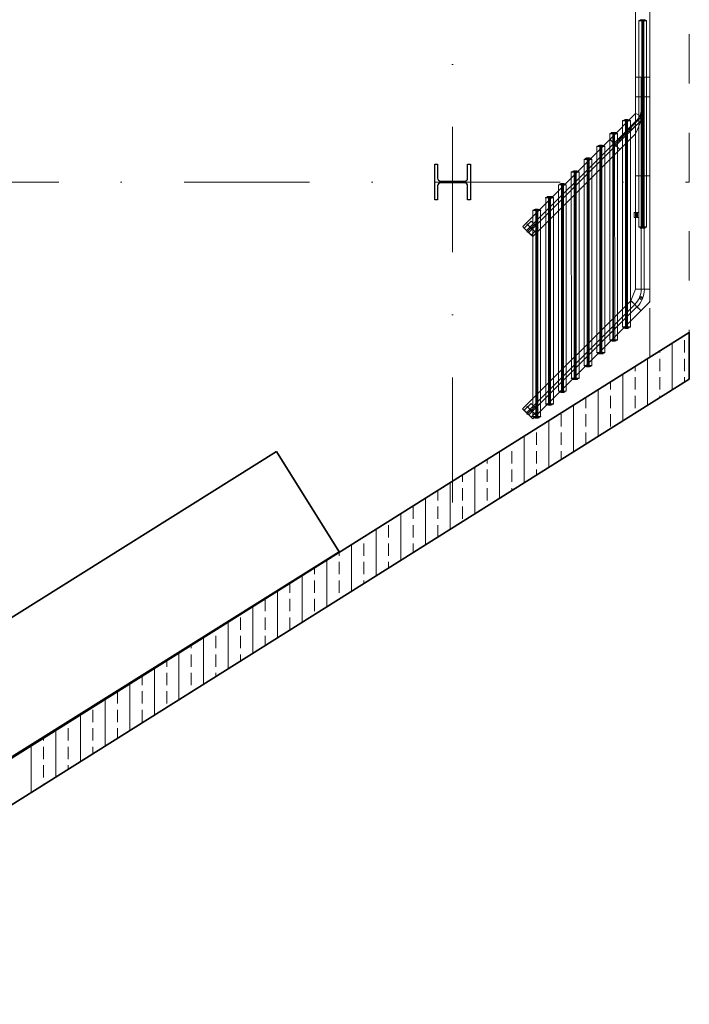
# Model space of a CAD drawing. Header units: metres. Extents: x 10441 to 19716, y -6570 to 1447.
# Tile 38 of 50: x 16816 to 17156, y -5907 to -5407. Entities that reach past the tile are written whole.
import ezdxf
from ezdxf.enums import TextEntityAlignment as Align

# ---------------------------------------------------------------- set-up
doc = ezdxf.new("R2010")
doc.units = ezdxf.units.M
doc.header["$MEASUREMENT"] = 0
doc.linetypes.add('8', pattern=[0.5, 0.25, -0.25])
doc.linetypes.add('DASHDOT', pattern=[25.4, 12.7, -6.35, 0, -6.35])
for name, color, linetype, lineweight in [('#elektryczne', 8, 'Continuous', 20), ('_K_stal', 8, 'Continuous', 25), ('A_B.CIENKIE', 8, 'Continuous', 9), ('A_BUDYNKI', 8, 'Continuous', 13), ('A_HACZE', 8, 'Continuous', 5), ('A_OSIE', 8, 'Continuous', 13), ('A_OZACZENIE DRZWI', 8, 'Continuous', 13), ('A_OZNACZENIA OKIEN', 8, 'Continuous', 13), ('A_STOLARKA', 8, 'Continuous', 5)]:
    doc.layers.add(name, color=color, linetype=linetype, lineweight=lineweight)
doc.styles.add('m1_romans', font='romans.shx', dxfattribs={"width": 0.8})

# ---------------------------------------------------------------- blocks, each defined once
blk = doc.blocks.new('podkład')
at = {"layer": '_K_stal', "color": 8}
blk.add_lwpolyline([(12861.09, -3235.7), (12862.49, -3235.7), (12862.49, -3253.7), (12861.09, -3253.7), (12861.09, -3246.62, 0.414214), (12859.59, -3245.12), (12847.39, -3245.12, 0.414214), (12845.89, -3246.62), (12845.89, -3253.7), (12844.49, -3253.7), (12844.49, -3235.7), (12845.89, -3235.7), (12845.89, -3242.77, 0.414214), (12847.39, -3244.27), (12859.59, -3244.27, 0.414214), (12861.09, -3242.77)], format="xyb", close=True, dxfattribs=at)
at = {"layer": 'A_B.CIENKIE', "color": 8, "linetype": '8', "ltscale": 100}
for p, q in [((12953.49, -3333.65), (12953.49, -2008.7)), ((12973.49, -3344.7), (12973.49, -2008.7)), ((11593.49, -4188.5), (12953.49, -3333.65)), ((11573.49, -4224.7), (12973.49, -3344.7))]:
    blk.add_line(p, q, dxfattribs=at)
at = {"layer": 'A_BUDYNKI', "color": 8, "lineweight": 35}
for p, q in [((12239.64, -3782.35), (12973.49, -3321.1)), ((12973.49, -3321.1), (12973.49, -3344.7)), ((12973.49, -3344.7), (12250.29, -3799.28)), ((12425.23, -3593.86), (12764.18, -3381.46)), ((12764.18, -3381.46), (12796.04, -3432.3)), ((12796.04, -3432.3), (12457.09, -3644.7))]:
    blk.add_line(p, q, dxfattribs=at)
at = {"layer": 'A_HACZE', "color": 8, "linetype": 'Continuous'}
for p, q in [((12964.78, -3350.17), (12964.78, -3326.57)), ((12971.03, -3331.25), (12971.03, -3325)), ((12958.53, -3331.25), (12958.53, -3330.5)), ((12952.28, -3358.03), (12952.28, -3334.43)), ((12958.53, -3340.63), (12958.53, -3334.38)), ((12971.03, -3340.63), (12971.03, -3334.38)), ((12939.78, -3365.89), (12939.78, -3342.28)), ((12946.03, -3340.63), (12946.03, -3338.36)), ((12933.53, -3350), (12933.53, -3346.21)), ((12946.03, -3350), (12946.03, -3343.75)), ((12958.53, -3350), (12958.53, -3343.75)), ((12971.03, -3346.24), (12971.03, -3343.75)), ((12927.28, -3373.74), (12927.28, -3350.14)), ((12921.03, -3359.38), (12921.03, -3354.07)), ((12933.53, -3359.38), (12933.53, -3353.13)), ((12946.03, -3359.38), (12946.03, -3353.13)), ((12958.53, -3354.1), (12958.53, -3353.13)), ((12908.53, -3368.75), (12908.53, -3362.5)), ((12914.78, -3381.6), (12914.78, -3358)), ((12921.03, -3368.75), (12921.03, -3362.5)), ((12933.53, -3368.75), (12933.53, -3362.5)), ((12902.28, -3389.46), (12902.28, -3365.85)), ((12896.03, -3378.13), (12896.03, -3371.88)), ((12908.53, -3378.13), (12908.53, -3371.88)), ((12921.03, -3377.67), (12921.03, -3371.88)), ((12889.78, -3397.32), (12889.78, -3373.71)), ((12877.28, -3405.17), (12877.28, -3381.57)), ((12883.53, -3378.13), (12883.53, -3377.64)), ((12883.53, -3387.5), (12883.53, -3381.25)), ((12896.03, -3387.5), (12896.03, -3381.25)), ((12908.53, -3385.53), (12908.53, -3381.25)), ((12871.03, -3387.5), (12871.03, -3385.5)), ((12864.78, -3413.03), (12864.78, -3389.43)), ((12871.03, -3396.88), (12871.03, -3390.63)), ((12883.53, -3396.88), (12883.53, -3390.63)), ((12896.03, -3393.39), (12896.03, -3390.63)), ((12852.28, -3420.89), (12852.28, -3397.28)), ((12858.53, -3396.88), (12858.53, -3393.35)), ((12846.03, -3406.25), (12846.03, -3401.21)), ((12858.53, -3406.25), (12858.53, -3400)), ((12871.03, -3406.25), (12871.03, -3400)), ((12883.53, -3401.24), (12883.53, -3400)), ((12839.78, -3428.74), (12839.78, -3405.14)), ((12833.53, -3415.63), (12833.53, -3409.38)), ((12846.03, -3415.63), (12846.03, -3409.38)), ((12858.53, -3415.63), (12858.53, -3409.38)), ((12827.28, -3436.6), (12827.28, -3413)), ((12814.78, -3444.46), (12814.78, -3420.85)), ((12821.03, -3425), (12821.03, -3418.75)), ((12833.53, -3425), (12833.53, -3418.75)), ((12846.03, -3424.82), (12846.03, -3418.75)), ((12808.53, -3425), (12808.53, -3424.78)), ((12802.28, -3452.32), (12802.28, -3428.71)), ((12808.53, -3434.38), (12808.53, -3428.13)), ((12821.03, -3434.38), (12821.03, -3428.13)), ((12833.53, -3432.67), (12833.53, -3428.13)), ((12789.78, -3460.17), (12789.78, -3436.57)), ((12796.03, -3434.38), (12796.03, -3432.64)), ((12796.03, -3443.75), (12796.03, -3437.5)), ((12808.53, -3443.75), (12808.53, -3437.5)), ((12821.03, -3440.53), (12821.03, -3437.5)), ((12783.53, -3443.75), (12783.53, -3440.49)), ((12777.28, -3468.03), (12777.28, -3444.42)), ((12783.53, -3453.13), (12783.53, -3446.88)), ((12796.03, -3453.13), (12796.03, -3446.88)), ((12808.53, -3448.39), (12808.53, -3446.88)), ((12764.78, -3475.89), (12764.78, -3452.28)), ((12771.03, -3453.13), (12771.03, -3448.35)), ((12758.53, -3462.5), (12758.53, -3456.25)), ((12771.03, -3462.5), (12771.03, -3456.25)), ((12783.53, -3462.5), (12783.53, -3456.25)), ((12752.28, -3483.74), (12752.28, -3460.14)), ((12746.03, -3471.88), (12746.03, -3465.63)), ((12758.53, -3471.88), (12758.53, -3465.63)), ((12771.03, -3471.88), (12771.03, -3465.63)), ((12739.78, -3491.6), (12739.78, -3467.99)), ((12727.28, -3499.46), (12727.28, -3475.85)), ((12733.53, -3481.25), (12733.53, -3475)), ((12746.03, -3481.25), (12746.03, -3475)), ((12758.53, -3479.82), (12758.53, -3475)), ((12721.03, -3481.25), (12721.03, -3479.78)), ((12714.78, -3507.32), (12714.78, -3483.71)), ((12721.03, -3490.63), (12721.03, -3484.38)), ((12733.53, -3490.63), (12733.53, -3484.38)), ((12746.03, -3487.67), (12746.03, -3484.38)), ((12702.28, -3515.17), (12702.28, -3491.56)), ((12708.53, -3490.63), (12708.53, -3487.64)), ((12696.03, -3500), (12696.03, -3495.49)), ((12708.53, -3500), (12708.53, -3493.75)), ((12721.03, -3500), (12721.03, -3493.75)), ((12733.53, -3495.53), (12733.53, -3493.75)), ((12689.78, -3523.03), (12689.78, -3499.42)), ((12677.28, -3530.89), (12677.28, -3507.28)), ((12683.53, -3509.38), (12683.53, -3503.35)), ((12696.03, -3509.38), (12696.03, -3503.13)), ((12708.53, -3509.38), (12708.53, -3503.13)), ((12721.03, -3503.39), (12721.03, -3503.13)), ((12664.78, -3538.74), (12664.78, -3515.13)), ((12671.03, -3518.75), (12671.03, -3512.5)), ((12683.53, -3518.75), (12683.53, -3512.5)), ((12696.03, -3518.75), (12696.03, -3512.5)), ((12658.53, -3528.13), (12658.53, -3521.88)), ((12671.03, -3528.13), (12671.03, -3521.88)), ((12683.53, -3526.96), (12683.53, -3521.88)), ((12646.03, -3528.13), (12646.03, -3526.92)), ((12652.28, -3546.6), (12652.28, -3522.99)), ((12639.78, -3554.46), (12639.78, -3530.85)), ((12646.03, -3537.5), (12646.03, -3531.25)), ((12658.53, -3537.5), (12658.53, -3531.25)), ((12671.03, -3534.82), (12671.03, -3531.25)), ((12646.03, -3546.88), (12646.03, -3540.63)), ((12658.53, -3542.67), (12658.53, -3540.63)), ((12646.03, -3550.53), (12646.03, -3550))]:
    blk.add_line(p, q, dxfattribs=at)
at = {"layer": 'A_OSIE', "color": 8, "linetype": 'DASHDOT', "ltscale": 5}
for p, q in [((12853.49, -3407.36), (12853.49, -2044.7)), ((11573.49, -3244.7), (12973.49, -3244.7))]:
    blk.add_line(p, q, dxfattribs=at)
at = {"layer": 'A_STOLARKA', "color": 8}
for p, q in [((12946.28, -2419.7), (12946.28, -3268.44)), ((12953.48, -2419.7), (12953.48, -3268.44)), ((12949.08, -3162.44), (12947.88, -3162.74)), ((12948.63, -3162.55), (12948.63, -3162.37)), ((12948.63, -3162.44), (12949.08, -3162.44)), ((12949.13, -3162.24), (12948.67, -3162.32)), ((12949.13, -3162.44), (12949.08, -3162.44)), ((12950.68, -3162.44), (12949.08, -3162.44)), ((12949.13, -3162.44), (12949.13, -3162.24)), ((12949.48, -3162.45), (12949.38, -3162.55)), ((12949.38, -3162.55), (12949.38, -3267.84)), ((12950.28, -3162.45), (12949.48, -3162.45)), ((12949.88, -3267.88), (12949.88, -3162.44)), ((12950.38, -3162.55), (12950.28, -3162.45)), ((12950.38, -3267.84), (12950.38, -3162.55)), ((12951.09, -3162.32), (12950.63, -3162.24)), ((12950.63, -3162.44), (12950.63, -3162.24)), ((12950.68, -3162.44), (12950.63, -3162.44)), ((12950.68, -3162.44), (12951.13, -3162.44)), ((12951.88, -3162.74), (12950.68, -3162.44)), ((12951.13, -3162.37), (12951.13, -3162.55)), ((12951.88, -3162.89), (12947.88, -3162.89)), ((12947.92, -3267.49), (12947.92, -3162.89)), ((12951.85, -3162.89), (12951.85, -3267.49)), ((12946.28, -3191.49), (12946.28, -3201.49)), ((12946.28, -3191.49), (12953.48, -3191.49)), ((12953.48, -3191.49), (12946.28, -3191.49)), ((12949.08, -3191.49), (12949.08, -3201.49)), ((12950.68, -3191.49), (12950.68, -3201.49)), ((12953.48, -3191.49), (12953.48, -3201.49)), ((12946.28, -3201.49), (12946.68, -3201.49)), ((12946.28, -3201.49), (12946.28, -3210)), ((12946.68, -3201.49), (12946.28, -3201.49)), ((12946.28, -3201.49), (12946.68, -3201.49)), ((12949.08, -3201.49), (12946.68, -3201.49)), ((12946.68, -3201.49), (12949.08, -3201.49)), ((12949.08, -3201.49), (12946.68, -3201.49)), ((12949.83, -3201.49), (12949.08, -3201.49)), ((12949.08, -3201.49), (12949.08, -3208.05)), ((12949.08, -3201.49), (12949.83, -3201.49)), ((12949.83, -3201.49), (12949.08, -3201.49)), ((12949.83, -3201.49), (12949.83, -3204.07)), ((12949.88, -3201.49), (12949.83, -3201.49)), ((12949.83, -3201.49), (12949.88, -3201.49)), ((12949.88, -3201.49), (12949.83, -3201.49)), ((12949.88, -3201.49), (12949.88, -3204.07)), ((12949.93, -3201.49), (12949.88, -3201.49)), ((12949.88, -3201.49), (12949.93, -3201.49)), ((12949.93, -3201.49), (12949.88, -3201.49)), ((12950.68, -3201.49), (12949.93, -3201.49)), ((12949.93, -3201.49), (12949.93, -3204.07)), ((12949.93, -3201.49), (12950.68, -3201.49)), ((12950.68, -3201.49), (12949.93, -3201.49)), ((12953.08, -3201.49), (12950.68, -3201.49)), ((12950.68, -3201.49), (12950.68, -3241.49)), ((12950.68, -3201.49), (12953.08, -3201.49)), ((12953.08, -3201.49), (12950.68, -3201.49)), ((12953.08, -3201.49), (12953.48, -3201.49)), ((12953.48, -3201.49), (12953.08, -3201.49)), ((12953.08, -3201.49), (12953.48, -3201.49)), ((12953.48, -3201.49), (12953.48, -3241.49)), ((12950.68, -3206.39), (12949.08, -3206.39)), ((12949.72, -3207.45), (12949.75, -3207.28)), ((12949.86, -3207.56), (12949.72, -3207.45)), ((12949.75, -3207.28), (12949.91, -3207.22)), ((12949.83, -3204.91), (12949.83, -3206.39)), ((12950.02, -3207.5), (12949.86, -3207.56)), ((12949.88, -3204.92), (12949.88, -3206.39)), ((12949.91, -3207.22), (12950.04, -3207.33)), ((12949.93, -3204.91), (12949.93, -3206.39)), ((12950.04, -3207.33), (12950.02, -3207.5)), ((12933.19, -3223.09), (12946.28, -3210)), ((12948.46, -3212.42), (12944.23, -3216.65)), ((12946.28, -3210), (12946.68, -3210.17)), ((12946.68, -3210.17), (12946.28, -3210)), ((12948.51, -3210.92), (12946.68, -3210.17)), ((12946.68, -3210.17), (12948.51, -3210.92)), ((12947.96, -3212), (12948.73, -3211.23)), ((12947.98, -3211.96), (12948.87, -3211.07)), ((12948.51, -3210.92), (12948.87, -3211.07)), ((12948.51, -3210.92), (12948.87, -3211.07)), ((12948.87, -3209.82), (12948.87, -3211.07)), ((12949.12, -3211.18), (12948.87, -3211.07)), ((12948.87, -3211.07), (12949.12, -3211.18)), ((12948.91, -3210.8), (12948.91, -3209.66)), ((12949.24, -3213.05), (12949.44, -3212.56)), ((12949.44, -3212.56), (12949.24, -3213.05)), ((12949.63, -3208.49), (12949.63, -3209.59)), ((12950.23, -3219.13), (12950.23, -3208.49)), ((12935.17, -3225.07), (12946.88, -3213.36)), ((12936.31, -3226.2), (12948.57, -3213.93)), ((12940.85, -3213.23), (12939.65, -3213.53)), ((12943.65, -3213.68), (12939.65, -3213.68)), ((12939.69, -3318.25), (12939.68, -3213.68)), ((12940.4, -3213.34), (12940.4, -3213.16)), ((12940.4, -3213.23), (12940.85, -3213.23)), ((12940.9, -3213.02), (12940.44, -3213.11)), ((12940.9, -3213.23), (12940.85, -3213.23)), ((12942.45, -3213.23), (12940.85, -3213.23)), ((12940.9, -3213.23), (12940.9, -3213.03)), ((12942.35, -3212.98), (12940.95, -3212.98)), ((12941.15, -3213.34), (12941.25, -3213.23)), ((12941.16, -3318.6), (12941.15, -3213.34)), ((12941.25, -3213.23), (12942.05, -3213.23)), ((12941.65, -3318.72), (12941.65, -3213.23)), ((12942.05, -3213.23), (12942.15, -3213.34)), ((12942.14, -3218.31), (12947.07, -3213.39)), ((12942.15, -3213.34), (12942.16, -3318.6)), ((12942.86, -3213.11), (12942.4, -3213.03)), ((12942.4, -3213.23), (12942.4, -3213.03)), ((12942.45, -3213.23), (12942.4, -3213.23)), ((12942.45, -3213.23), (12942.9, -3213.23)), ((12943.65, -3213.53), (12942.45, -3213.23)), ((12942.9, -3213.16), (12942.9, -3213.34)), ((12943.61, -3213.68), (12943.62, -3318.25)), ((12944.08, -3217), (12944.08, -3217.71)), ((12946.57, -3215.72), (12944.33, -3217.96)), ((12946.78, -3215.72), (12946.57, -3215.72)), ((12946.68, -3219.22), (12948.9, -3213.87)), ((12948.9, -3213.87), (12946.68, -3219.22)), ((12947.07, -3213.39), (12947.07, -3213.17)), ((12948.9, -3213.87), (12948.99, -3213.64)), ((12948.99, -3213.64), (12948.9, -3213.87)), ((12949.08, -3214.15), (12949.08, -3241.49)), ((12934.35, -3219.74), (12933.15, -3220.04)), ((12937.15, -3220.19), (12933.15, -3220.19)), ((12933.19, -3324.76), (12933.18, -3220.19)), ((12933.9, -3219.85), (12933.9, -3219.66)), ((12933.9, -3219.73), (12934.35, -3219.73)), ((12934.4, -3219.53), (12933.94, -3219.61)), ((12934.4, -3219.73), (12934.35, -3219.73)), ((12935.95, -3219.74), (12934.35, -3219.74)), ((12934.4, -3219.74), (12934.4, -3219.54)), ((12935.85, -3219.49), (12934.45, -3219.49)), ((12934.65, -3219.85), (12934.75, -3219.74)), ((12934.66, -3325.11), (12934.65, -3219.85)), ((12934.75, -3219.74), (12935.55, -3219.74)), ((12935.15, -3325.23), (12935.15, -3219.74)), ((12935.55, -3219.74), (12935.65, -3219.85)), ((12935.65, -3219.85), (12935.66, -3325.11)), ((12936.36, -3219.61), (12935.9, -3219.53)), ((12935.9, -3219.74), (12935.9, -3219.54)), ((12935.95, -3219.73), (12935.9, -3219.73)), ((12935.95, -3219.73), (12936.4, -3219.73)), ((12937.15, -3220.04), (12935.95, -3219.74)), ((12936.4, -3219.66), (12936.4, -3219.85)), ((12937.11, -3220.19), (12937.12, -3324.76)), ((12938.12, -3223.18), (12941.06, -3220.24)), ((12938.16, -3223.21), (12941.1, -3220.28)), ((12938.19, -3223.25), (12941.13, -3220.31)), ((12938.29, -3228.18), (12946.28, -3220.18)), ((12941.66, -3219.64), (12942.56, -3218.74)), ((12941.7, -3219.68), (12942.6, -3218.77)), ((12941.73, -3219.71), (12942.63, -3218.81)), ((12942.14, -3218.31), (12943.06, -3219.23)), ((12944.33, -3217.96), (12943.06, -3219.23)), ((12943.15, -3218.14), (12943.16, -3217.97)), ((12943.29, -3218.24), (12943.15, -3218.14)), ((12943.16, -3217.97), (12943.32, -3217.89)), ((12943.45, -3218.16), (12943.29, -3218.24)), ((12943.32, -3217.89), (12943.46, -3217.99)), ((12943.46, -3217.99), (12943.45, -3218.16)), ((12944.08, -3217.71), (12944.33, -3217.96)), ((12946.68, -3219.22), (12946.28, -3220.18)), ((12946.28, -3220.18), (12946.68, -3219.22)), ((12946.28, -3220.18), (12946.28, -3241.49)), ((12949.08, -3219.99), (12949.58, -3219.99)), ((12949.08, -3221.79), (12950.68, -3221.79)), ((12949.58, -3219.99), (12950.09, -3219.49)), ((12949.71, -3220.83), (12949.76, -3220.66)), ((12949.83, -3220.96), (12949.71, -3220.83)), ((12949.76, -3220.66), (12949.93, -3220.63)), ((12950, -3220.92), (12949.83, -3220.96)), ((12949.83, -3221.79), (12949.83, -3228.07)), ((12949.88, -3221.79), (12949.88, -3228.07)), ((12949.93, -3220.63), (12950.05, -3220.75)), ((12949.93, -3221.79), (12949.93, -3228.07)), ((12950.05, -3220.75), (12950, -3220.92)), ((12953.48, -3299.09), (12953.48, -3220.62)), ((12889.02, -3267.27), (12933.19, -3223.09)), ((12891, -3269.25), (12935.17, -3225.07)), ((12892.13, -3270.38), (12936.31, -3226.2)), ((12927.85, -3226.24), (12926.65, -3226.54)), ((12930.65, -3226.69), (12926.65, -3226.69)), ((12926.69, -3331.26), (12926.68, -3226.69)), ((12927.4, -3226.35), (12927.4, -3226.16)), ((12927.4, -3226.24), (12927.85, -3226.24)), ((12927.9, -3226.03), (12927.44, -3226.11)), ((12927.9, -3226.24), (12927.85, -3226.24)), ((12929.45, -3226.24), (12927.85, -3226.24)), ((12927.9, -3226.24), (12927.9, -3226.04)), ((12929.35, -3225.99), (12927.95, -3225.99)), ((12928.15, -3226.35), (12928.25, -3226.24)), ((12928.16, -3331.61), (12928.15, -3226.35)), ((12928.25, -3226.24), (12929.05, -3226.24)), ((12928.65, -3331.73), (12928.65, -3226.24)), ((12929.05, -3226.24), (12929.15, -3226.35)), ((12929.15, -3226.35), (12929.15, -3331.61)), ((12929.86, -3226.11), (12929.4, -3226.03)), ((12929.4, -3226.24), (12929.4, -3226.04)), ((12929.45, -3226.24), (12929.4, -3226.24)), ((12929.45, -3226.24), (12929.9, -3226.24)), ((12930.65, -3226.54), (12929.45, -3226.24)), ((12929.9, -3226.16), (12929.9, -3226.35)), ((12930.61, -3226.69), (12930.62, -3331.26)), ((12933.48, -3223.37), (12933.19, -3223.09)), ((12933.48, -3223.37), (12935.17, -3225.07)), ((12935.17, -3225.07), (12935.7, -3225.6)), ((12935.7, -3225.6), (12937.53, -3223.78)), ((12935.7, -3225.6), (12935.74, -3225.63)), ((12935.74, -3225.63), (12937.56, -3223.81)), ((12935.74, -3225.63), (12935.77, -3225.67)), ((12935.77, -3225.67), (12937.6, -3223.85)), ((12935.77, -3225.67), (12936.31, -3226.2)), ((12936.31, -3226.2), (12938, -3227.9)), ((12949.08, -3299.09), (12949.08, -3225.02)), ((12950.68, -3299.09), (12950.68, -3223.42)), ((12894.11, -3272.36), (12938.29, -3228.18)), ((12920.9, -3232.85), (12920.9, -3232.66)), ((12921.4, -3232.53), (12920.94, -3232.61)), ((12921.4, -3232.74), (12921.4, -3232.54)), ((12922.85, -3232.49), (12921.45, -3232.49)), ((12923.36, -3232.61), (12922.9, -3232.53)), ((12922.9, -3232.74), (12922.9, -3232.54)), ((12923.4, -3232.66), (12923.4, -3232.85)), ((12938.29, -3228.18), (12938, -3227.9)), ((12946.28, -3299.09), (12946.28, -3227.82)), ((12949.83, -3228.91), (12949.83, -3238.07)), ((12949.88, -3228.92), (12949.88, -3238.07)), ((12949.93, -3228.91), (12949.93, -3238.07)), ((12921.35, -3232.74), (12920.15, -3233.04)), ((12924.15, -3233.19), (12920.15, -3233.19)), ((12920.19, -3337.76), (12920.18, -3233.19)), ((12920.9, -3232.74), (12921.35, -3232.74)), ((12921.4, -3232.74), (12921.35, -3232.74)), ((12922.95, -3232.74), (12921.35, -3232.74)), ((12921.65, -3232.85), (12921.75, -3232.74)), ((12921.65, -3338.11), (12921.65, -3232.85)), ((12921.75, -3232.74), (12922.55, -3232.74)), ((12922.15, -3338.23), (12922.15, -3232.74)), ((12922.55, -3232.74), (12922.65, -3232.85)), ((12922.65, -3232.85), (12922.65, -3338.11)), ((12922.95, -3232.74), (12922.9, -3232.74)), ((12922.95, -3232.74), (12923.4, -3232.74)), ((12924.15, -3233.04), (12922.95, -3232.74)), ((12924.11, -3233.19), (12924.11, -3337.76)), ((12914.85, -3239.24), (12913.65, -3239.54)), ((12917.65, -3239.69), (12913.65, -3239.69)), ((12913.69, -3344.26), (12913.68, -3239.69)), ((12914.4, -3239.35), (12914.4, -3239.16)), ((12914.4, -3239.24), (12914.85, -3239.24)), ((12914.9, -3239.03), (12914.44, -3239.11)), ((12914.9, -3239.24), (12914.85, -3239.24)), ((12916.45, -3239.24), (12914.85, -3239.24)), ((12914.9, -3239.24), (12914.9, -3239.04)), ((12916.35, -3238.99), (12914.95, -3238.99)), ((12915.15, -3239.35), (12915.25, -3239.24)), ((12915.15, -3344.61), (12915.15, -3239.35)), ((12915.25, -3239.24), (12916.05, -3239.24)), ((12915.65, -3344.73), (12915.65, -3239.24)), ((12916.05, -3239.24), (12916.15, -3239.35)), ((12916.15, -3239.35), (12916.15, -3344.61)), ((12916.86, -3239.11), (12916.4, -3239.03)), ((12916.4, -3239.24), (12916.4, -3239.04)), ((12916.45, -3239.24), (12916.4, -3239.24)), ((12916.45, -3239.24), (12916.9, -3239.24)), ((12917.65, -3239.54), (12916.45, -3239.24)), ((12916.9, -3239.16), (12916.9, -3239.35)), ((12917.61, -3239.69), (12917.61, -3344.26)), ((12946.68, -3241.49), (12946.28, -3241.49)), ((12946.68, -3241.49), (12949.08, -3241.49)), ((12949.08, -3241.49), (12949.83, -3241.49)), ((12949.83, -3238.91), (12949.83, -3241.49)), ((12949.83, -3241.49), (12949.88, -3241.49)), ((12949.88, -3238.92), (12949.88, -3241.49)), ((12949.88, -3241.49), (12949.93, -3241.49)), ((12949.93, -3238.91), (12949.93, -3241.49)), ((12949.93, -3241.49), (12950.68, -3241.49)), ((12950.68, -3241.49), (12953.08, -3241.49)), ((12953.48, -3241.49), (12953.08, -3241.49)), ((12908.35, -3245.74), (12907.15, -3246.04)), ((12911.15, -3246.19), (12907.15, -3246.19)), ((12907.19, -3350.76), (12907.18, -3246.19)), ((12907.9, -3245.85), (12907.9, -3245.66)), ((12907.9, -3245.74), (12908.35, -3245.74)), ((12908.4, -3245.53), (12907.94, -3245.62)), ((12908.4, -3245.74), (12908.35, -3245.74)), ((12909.95, -3245.74), (12908.35, -3245.74)), ((12908.4, -3245.74), (12908.4, -3245.54)), ((12909.85, -3245.49), (12908.45, -3245.49)), ((12908.65, -3245.85), (12908.75, -3245.74)), ((12908.65, -3351.11), (12908.65, -3245.85)), ((12908.75, -3245.74), (12909.55, -3245.74)), ((12909.15, -3351.23), (12909.15, -3245.74)), ((12909.55, -3245.74), (12909.65, -3245.85)), ((12909.65, -3245.85), (12909.65, -3351.11)), ((12910.36, -3245.62), (12909.9, -3245.53)), ((12909.9, -3245.74), (12909.9, -3245.54)), ((12909.95, -3245.74), (12909.9, -3245.74)), ((12909.95, -3245.74), (12910.4, -3245.74)), ((12911.15, -3246.04), (12909.95, -3245.74)), ((12910.4, -3245.66), (12910.4, -3245.85)), ((12911.11, -3246.19), (12911.11, -3350.76)), ((12901.85, -3252.24), (12900.65, -3252.54)), ((12901.4, -3252.35), (12901.4, -3252.16)), ((12901.4, -3252.24), (12901.85, -3252.24)), ((12901.9, -3252.03), (12901.44, -3252.12)), ((12901.9, -3252.24), (12901.85, -3252.24)), ((12903.45, -3252.24), (12901.85, -3252.24)), ((12901.9, -3252.24), (12901.9, -3252.04)), ((12903.35, -3251.99), (12901.95, -3251.99)), ((12902.15, -3252.35), (12902.25, -3252.24)), ((12902.15, -3357.61), (12902.15, -3252.35)), ((12902.25, -3252.24), (12903.05, -3252.24)), ((12902.65, -3357.73), (12902.65, -3252.24)), ((12903.05, -3252.24), (12903.15, -3252.35)), ((12903.15, -3252.35), (12903.15, -3357.61)), ((12903.86, -3252.12), (12903.4, -3252.04)), ((12903.4, -3252.24), (12903.4, -3252.04)), ((12903.45, -3252.24), (12903.4, -3252.24)), ((12903.45, -3252.24), (12903.9, -3252.24)), ((12904.65, -3252.54), (12903.45, -3252.24)), ((12903.9, -3252.16), (12903.9, -3252.35)), ((12904.65, -3252.69), (12900.65, -3252.69)), ((12900.69, -3357.26), (12900.68, -3252.69)), ((12904.61, -3252.69), (12904.61, -3357.26)), ((12895.35, -3258.74), (12894.15, -3259.04)), ((12898.15, -3259.19), (12894.15, -3259.19)), ((12894.19, -3363.76), (12894.18, -3259.19)), ((12894.9, -3258.85), (12894.9, -3258.67)), ((12894.9, -3258.74), (12895.35, -3258.74)), ((12895.4, -3258.53), (12894.94, -3258.62)), ((12895.4, -3258.74), (12895.35, -3258.74)), ((12896.95, -3258.74), (12895.35, -3258.74)), ((12895.4, -3258.74), (12895.4, -3258.54)), ((12896.85, -3258.49), (12895.45, -3258.49)), ((12895.65, -3258.85), (12895.75, -3258.74)), ((12895.65, -3364.11), (12895.65, -3258.85)), ((12895.75, -3258.74), (12896.55, -3258.74)), ((12896.15, -3364.23), (12896.15, -3258.74)), ((12896.55, -3258.74), (12896.65, -3258.85)), ((12896.65, -3258.85), (12896.65, -3364.11)), ((12897.36, -3258.62), (12896.9, -3258.54)), ((12896.9, -3258.74), (12896.9, -3258.54)), ((12896.95, -3258.74), (12896.9, -3258.74)), ((12896.95, -3258.74), (12897.4, -3258.74)), ((12898.15, -3259.04), (12896.95, -3258.74)), ((12897.4, -3258.67), (12897.4, -3258.85)), ((12898.11, -3259.19), (12898.11, -3363.76)), ((12946.23, -3260.39), (12946.23, -3260.39)), ((12946.23, -3260.69), (12946.23, -3260.69)), ((12946.23, -3260.84), (12946.23, -3260.84)), ((12946.23, -3261.14), (12946.23, -3261.14)), ((12946.23, -3261.29), (12946.23, -3261.29)), ((12946.23, -3261.59), (12946.23, -3261.59)), ((12946.23, -3261.74), (12946.23, -3261.74)), ((12946.23, -3262.04), (12946.23, -3262.04)), ((12946.23, -3262.19), (12946.23, -3262.19)), ((12946.23, -3262.49), (12946.23, -3262.49)), ((12946.68, -3260.39), (12946.68, -3260.39)), ((12946.68, -3260.69), (12946.68, -3260.69)), ((12946.68, -3260.84), (12946.68, -3260.84)), ((12946.68, -3261.14), (12946.68, -3261.14)), ((12946.68, -3261.29), (12946.68, -3261.29)), ((12946.68, -3261.59), (12946.68, -3261.59)), ((12946.68, -3261.74), (12946.68, -3261.74)), ((12946.68, -3262.04), (12946.68, -3262.04)), ((12946.68, -3262.19), (12946.68, -3262.19)), ((12946.68, -3262.49), (12946.68, -3262.49)), ((12947.13, -3260.39), (12947.13, -3260.39)), ((12947.13, -3260.69), (12947.13, -3260.69)), ((12947.13, -3260.84), (12947.13, -3260.84)), ((12947.13, -3261.14), (12947.13, -3261.14)), ((12947.13, -3261.29), (12947.13, -3261.29)), ((12947.13, -3261.59), (12947.13, -3261.59)), ((12947.13, -3261.74), (12947.13, -3261.74)), ((12947.13, -3262.04), (12947.13, -3262.04)), ((12947.13, -3262.19), (12947.13, -3262.19)), ((12947.13, -3262.49), (12947.13, -3262.49)), ((12889.02, -3267.27), (12889.3, -3267.55)), ((12891, -3269.25), (12889.3, -3267.55)), ((12889.79, -3268.04), (12893.33, -3264.51)), ((12893.33, -3264.51), (12896.86, -3268.04)), ((12951.88, -3267.49), (12947.88, -3267.49)), ((12949.08, -3267.94), (12947.88, -3267.64)), ((12951.88, -3267.64), (12950.68, -3267.94)), ((12893.33, -3271.58), (12889.79, -3268.04)), ((12891.53, -3269.78), (12891, -3269.25)), ((12891.56, -3269.81), (12891.53, -3269.78)), ((12891.6, -3269.85), (12891.56, -3269.81)), ((12892.13, -3270.38), (12891.6, -3269.85)), ((12894.11, -3272.36), (12892.13, -3270.38)), ((12893.04, -3268.06), (12893.17, -3267.8)), ((12893.2, -3268.3), (12893.04, -3268.06)), ((12893.17, -3267.8), (12893.46, -3267.79)), ((12893.49, -3268.29), (12893.2, -3268.3)), ((12896.86, -3268.04), (12893.33, -3271.58)), ((12893.46, -3267.79), (12893.62, -3268.03)), ((12893.62, -3268.03), (12893.49, -3268.29)), ((12948.63, -3267.83), (12948.63, -3268.02)), ((12948.63, -3267.95), (12949.08, -3267.95)), ((12949.13, -3268.15), (12948.67, -3268.07)), ((12950.68, -3267.94), (12949.08, -3267.94)), ((12949.13, -3267.95), (12949.08, -3267.95)), ((12949.13, -3267.94), (12949.13, -3268.14)), ((12950.58, -3268.19), (12949.18, -3268.19)), ((12949.38, -3267.84), (12949.48, -3267.94)), ((12949.48, -3267.94), (12950.28, -3267.94)), ((12950.28, -3267.94), (12950.38, -3267.84)), ((12950.63, -3267.94), (12950.63, -3268.14)), ((12950.68, -3267.95), (12950.63, -3267.95)), ((12951.09, -3268.07), (12950.63, -3268.15)), ((12950.68, -3267.95), (12951.13, -3267.95)), ((12951.13, -3268.02), (12951.13, -3267.83)), ((12946.28, -3299.09), (12943.87, -3304.92)), ((12949.06, -3299.09), (12946.28, -3299.09)), ((12946.68, -3299.09), (12949.08, -3299.09)), ((12950.68, -3299.09), (12949.08, -3299.09)), ((12950.68, -3299.09), (12953.08, -3299.09)), ((12953.08, -3299.09), (12950.7, -3299.09)), ((12953.08, -3299.09), (12953.48, -3299.09)), ((12953.48, -3299.09), (12953.08, -3299.09)), ((12953.48, -3301.53), (12953.48, -3299.09)), ((12953.48, -3301.53), (12953.48, -3304.92)), ((12943.87, -3304.92), (12889.01, -3359.78)), ((12945.85, -3306.9), (12890.99, -3361.76)), ((12945.83, -3306.89), (12943.87, -3304.92)), ((12945.85, -3306.9), (12944.15, -3305.2)), ((12946.98, -3308.03), (12945.85, -3306.9)), ((12948.96, -3310.01), (12953.48, -3305.49)), ((12953.48, -3305.49), (12953.08, -3305.32)), ((12953.48, -3305.49), (12953.48, -3304.92)), ((12946.98, -3308.03), (12892.12, -3362.89)), ((12948.96, -3310.01), (12894.1, -3364.87)), ((12948.68, -3309.73), (12946.98, -3308.03)), ((12948.68, -3309.73), (12946.99, -3308.05)), ((12948.96, -3310.01), (12948.68, -3309.73)), ((12948.68, -3309.73), (12948.96, -3310.01)), ((12943.66, -3318.25), (12939.66, -3318.25)), ((12940.86, -3318.7), (12939.66, -3318.4)), ((12940.4, -3318.59), (12940.4, -3318.78)), ((12940.4, -3318.71), (12940.85, -3318.71)), ((12940.9, -3318.91), (12940.44, -3318.83)), ((12940.9, -3318.71), (12940.85, -3318.71)), ((12942.46, -3318.7), (12940.86, -3318.7)), ((12940.9, -3318.7), (12940.9, -3318.9)), ((12942.35, -3318.95), (12940.95, -3318.95)), ((12941.16, -3318.6), (12941.26, -3318.7)), ((12941.26, -3318.7), (12942.06, -3318.7)), ((12942.06, -3318.7), (12942.16, -3318.6)), ((12942.4, -3318.7), (12942.4, -3318.9)), ((12942.45, -3318.71), (12942.4, -3318.71)), ((12942.86, -3318.83), (12942.4, -3318.91)), ((12942.45, -3318.71), (12942.9, -3318.7)), ((12943.66, -3318.4), (12942.46, -3318.7)), ((12942.9, -3318.78), (12942.9, -3318.59)), ((12937.16, -3324.76), (12933.16, -3324.76)), ((12934.36, -3325.21), (12933.16, -3324.91)), ((12933.9, -3325.1), (12933.9, -3325.28)), ((12933.9, -3325.21), (12934.35, -3325.21)), ((12934.4, -3325.42), (12933.94, -3325.33)), ((12934.4, -3325.21), (12934.35, -3325.21)), ((12935.96, -3325.21), (12934.36, -3325.21)), ((12934.4, -3325.21), (12934.4, -3325.41)), ((12935.85, -3325.46), (12934.45, -3325.46)), ((12934.66, -3325.11), (12934.76, -3325.21)), ((12934.76, -3325.21), (12935.56, -3325.21)), ((12935.56, -3325.21), (12935.66, -3325.11)), ((12935.95, -3325.21), (12935.9, -3325.21)), ((12935.9, -3325.21), (12935.9, -3325.41)), ((12936.36, -3325.33), (12935.9, -3325.41)), ((12935.95, -3325.21), (12936.4, -3325.21)), ((12937.16, -3324.91), (12935.96, -3325.21)), ((12936.4, -3325.28), (12936.4, -3325.1)), ((12930.65, -3331.26), (12926.65, -3331.26)), ((12927.86, -3331.71), (12926.65, -3331.41)), ((12927.4, -3331.6), (12927.4, -3331.79)), ((12927.4, -3331.71), (12927.85, -3331.71)), ((12927.9, -3331.92), (12927.44, -3331.83)), ((12927.9, -3331.71), (12927.85, -3331.71)), ((12929.46, -3331.71), (12927.86, -3331.71)), ((12927.9, -3331.71), (12927.9, -3331.91)), ((12929.35, -3331.96), (12927.95, -3331.96)), ((12928.16, -3331.61), (12928.26, -3331.71)), ((12928.26, -3331.71), (12929.06, -3331.71)), ((12929.06, -3331.71), (12929.16, -3331.61)), ((12929.45, -3331.71), (12929.4, -3331.71)), ((12929.4, -3331.71), (12929.4, -3331.91)), ((12929.86, -3331.83), (12929.4, -3331.91)), ((12929.45, -3331.71), (12929.9, -3331.71)), ((12930.65, -3331.41), (12929.46, -3331.71)), ((12929.9, -3331.78), (12929.9, -3331.6)), ((12924.15, -3337.76), (12920.15, -3337.76)), ((12921.35, -3338.21), (12920.15, -3337.91)), ((12920.9, -3338.1), (12920.9, -3338.29)), ((12920.9, -3338.21), (12921.35, -3338.21)), ((12921.4, -3338.42), (12920.94, -3338.34)), ((12921.4, -3338.21), (12921.35, -3338.21)), ((12922.95, -3338.21), (12921.35, -3338.21)), ((12921.4, -3338.21), (12921.4, -3338.41)), ((12922.85, -3338.46), (12921.45, -3338.46)), ((12921.65, -3338.11), (12921.75, -3338.21)), ((12921.75, -3338.21), (12922.55, -3338.21)), ((12922.55, -3338.21), (12922.65, -3338.11)), ((12922.95, -3338.21), (12922.9, -3338.21)), ((12922.9, -3338.21), (12922.9, -3338.41)), ((12923.36, -3338.33), (12922.9, -3338.41)), ((12924.15, -3337.91), (12922.95, -3338.21)), ((12922.95, -3338.21), (12923.4, -3338.21)), ((12923.4, -3338.29), (12923.4, -3338.1)), ((12917.65, -3344.26), (12913.65, -3344.26)), ((12914.85, -3344.71), (12913.65, -3344.41)), ((12914.4, -3344.6), (12914.4, -3344.79)), ((12914.4, -3344.71), (12914.85, -3344.71)), ((12914.9, -3344.92), (12914.44, -3344.84)), ((12914.9, -3344.71), (12914.85, -3344.71)), ((12916.45, -3344.71), (12914.85, -3344.71)), ((12914.9, -3344.71), (12914.9, -3344.91)), ((12916.35, -3344.96), (12914.95, -3344.96)), ((12915.15, -3344.61), (12915.25, -3344.71)), ((12915.25, -3344.71), (12916.05, -3344.71)), ((12916.05, -3344.71), (12916.15, -3344.61)), ((12916.45, -3344.71), (12916.4, -3344.71)), ((12916.4, -3344.71), (12916.4, -3344.91)), ((12916.86, -3344.83), (12916.4, -3344.92)), ((12917.65, -3344.41), (12916.45, -3344.71)), ((12916.45, -3344.71), (12916.9, -3344.71)), ((12916.9, -3344.79), (12916.9, -3344.6)), ((12911.15, -3350.76), (12907.15, -3350.76)), ((12908.35, -3351.21), (12907.15, -3350.91)), ((12907.9, -3351.1), (12907.9, -3351.29)), ((12907.9, -3351.21), (12908.35, -3351.21)), ((12908.4, -3351.42), (12907.94, -3351.34)), ((12908.4, -3351.21), (12908.35, -3351.21)), ((12909.95, -3351.21), (12908.35, -3351.21)), ((12908.4, -3351.21), (12908.4, -3351.41)), ((12909.85, -3351.46), (12908.45, -3351.46)), ((12908.65, -3351.11), (12908.75, -3351.21)), ((12908.75, -3351.21), (12909.55, -3351.21)), ((12909.55, -3351.21), (12909.65, -3351.11)), ((12909.95, -3351.21), (12909.9, -3351.21)), ((12909.9, -3351.21), (12909.9, -3351.41)), ((12910.36, -3351.34), (12909.9, -3351.42)), ((12911.15, -3350.91), (12909.95, -3351.21)), ((12909.95, -3351.21), (12910.4, -3351.21)), ((12910.4, -3351.29), (12910.4, -3351.1)), ((12889.79, -3360.55), (12893.32, -3357.02)), ((12893.32, -3357.02), (12896.86, -3360.55)), ((12904.65, -3357.26), (12900.65, -3357.26)), ((12901.85, -3357.71), (12900.65, -3357.41)), ((12904.65, -3357.41), (12903.45, -3357.71)), ((12889.01, -3359.78), (12889.29, -3360.06)), ((12890.99, -3361.76), (12889.29, -3360.06)), ((12893.32, -3364.09), (12889.79, -3360.55)), ((12891.52, -3362.29), (12890.99, -3361.76)), ((12891.56, -3362.32), (12891.52, -3362.29)), ((12891.59, -3362.36), (12891.56, -3362.32)), ((12892.12, -3362.89), (12891.59, -3362.36)), ((12893.04, -3360.57), (12893.17, -3360.31)), ((12893.19, -3360.81), (12893.04, -3360.57)), ((12893.17, -3360.31), (12893.46, -3360.3)), ((12893.48, -3360.8), (12893.19, -3360.81)), ((12896.86, -3360.55), (12893.32, -3364.09)), ((12893.46, -3360.3), (12893.61, -3360.54)), ((12893.61, -3360.54), (12893.48, -3360.8)), ((12901.4, -3357.6), (12901.4, -3357.79)), ((12901.4, -3357.72), (12901.85, -3357.72)), ((12901.9, -3357.92), (12901.44, -3357.84)), ((12903.45, -3357.71), (12901.85, -3357.71)), ((12901.9, -3357.72), (12901.85, -3357.72)), ((12901.9, -3357.71), (12901.9, -3357.91)), ((12903.35, -3357.96), (12901.95, -3357.96)), ((12902.15, -3357.61), (12902.25, -3357.71)), ((12902.25, -3357.71), (12903.05, -3357.71)), ((12903.05, -3357.71), (12903.15, -3357.61)), ((12903.45, -3357.71), (12903.4, -3357.71)), ((12903.4, -3357.71), (12903.4, -3357.91)), ((12903.86, -3357.84), (12903.4, -3357.92)), ((12903.45, -3357.71), (12903.9, -3357.71)), ((12903.9, -3357.79), (12903.9, -3357.6)), ((12894.1, -3364.87), (12892.12, -3362.89)), ((12898.15, -3363.76), (12894.15, -3363.76)), ((12895.35, -3364.21), (12894.15, -3363.91)), ((12894.9, -3364.1), (12894.9, -3364.29)), ((12894.9, -3364.22), (12895.35, -3364.22)), ((12895.4, -3364.42), (12894.94, -3364.34)), ((12896.95, -3364.21), (12895.35, -3364.21)), ((12895.4, -3364.22), (12895.35, -3364.22)), ((12895.4, -3364.21), (12895.4, -3364.41)), ((12896.85, -3364.46), (12895.45, -3364.46)), ((12895.65, -3364.11), (12895.75, -3364.21)), ((12895.75, -3364.21), (12896.55, -3364.21)), ((12896.55, -3364.21), (12896.65, -3364.11)), ((12896.9, -3364.21), (12896.9, -3364.41)), ((12896.95, -3364.22), (12896.9, -3364.22)), ((12897.36, -3364.34), (12896.9, -3364.42)), ((12898.15, -3363.91), (12896.95, -3364.21)), ((12896.95, -3364.22), (12897.4, -3364.21)), ((12897.4, -3364.29), (12897.4, -3364.1))]:
    blk.add_line(p, q, dxfattribs=at)
at = {"layer": 'A_STOLARKA', "color": 8, "ltscale": 0.1}
for p, q in [((12947.88, -3162.89), (12947.88, -3162.74)), ((12951.88, -3162.89), (12951.88, -3162.74)), ((12939.65, -3213.68), (12939.65, -3213.53)), ((12943.65, -3213.68), (12943.65, -3213.53)), ((12933.15, -3220.19), (12933.15, -3220.04)), ((12937.15, -3220.19), (12937.15, -3220.04)), ((12926.65, -3226.69), (12926.65, -3226.54)), ((12930.65, -3226.69), (12930.65, -3226.54)), ((12920.15, -3233.19), (12920.15, -3233.04)), ((12924.15, -3233.19), (12924.15, -3233.04)), ((12913.65, -3239.69), (12913.65, -3239.54)), ((12917.65, -3239.69), (12917.65, -3239.54)), ((12907.15, -3246.19), (12907.15, -3246.04)), ((12911.15, -3246.19), (12911.15, -3246.04)), ((12900.65, -3252.69), (12900.65, -3252.54)), ((12904.65, -3252.69), (12904.65, -3252.54)), ((12894.15, -3259.19), (12894.15, -3259.04)), ((12898.15, -3259.19), (12898.15, -3259.04)), ((12895.45, -3270.17), (12891.21, -3265.92)), ((12895.45, -3265.92), (12891.21, -3270.17)), ((12947.88, -3267.49), (12947.88, -3267.64)), ((12951.88, -3267.49), (12951.88, -3267.64)), ((12939.66, -3318.25), (12939.66, -3318.4)), ((12943.66, -3318.25), (12943.66, -3318.4)), ((12933.16, -3324.76), (12933.16, -3324.91)), ((12937.16, -3324.76), (12937.16, -3324.91)), ((12926.65, -3331.26), (12926.65, -3331.41)), ((12930.65, -3331.26), (12930.65, -3331.41)), ((12920.15, -3337.76), (12920.15, -3337.91)), ((12924.15, -3337.76), (12924.15, -3337.91)), ((12913.65, -3344.26), (12913.65, -3344.41)), ((12917.65, -3344.26), (12917.65, -3344.41)), ((12907.15, -3350.76), (12907.15, -3350.91)), ((12911.15, -3350.76), (12911.15, -3350.91)), ((12900.65, -3357.26), (12900.65, -3357.41)), ((12904.65, -3357.26), (12904.65, -3357.41)), ((12895.45, -3362.68), (12891.2, -3358.43)), ((12895.45, -3358.43), (12891.2, -3362.68)), ((12894.15, -3363.76), (12894.15, -3363.91)), ((12898.15, -3363.76), (12898.15, -3363.91))]:
    blk.add_line(p, q, dxfattribs=at)
at = {"layer": 'A_STOLARKA', "color": 8}
blk.add_lwpolyline([(12945.57, -3260.24), (12945.57, -3262.64, 0.414214), (12945.67, -3262.74), (12947.92, -3262.74), (12947.92, -3260.14), (12945.67, -3260.14, 0.414214)], format="xyb", close=True, dxfattribs=at)
for centre, radius in [((12949.88, -3168.94), 0.5), ((12949.88, -3168.94), 0.5), ((12949.88, -3207.39), 0.52), ((12949.88, -3207.39), 0.5), ((12949.31, -3212.79), 0.52), ((12949.31, -3212.79), 0.265), ((12943.31, -3218.07), 0.52), ((12943.31, -3218.07), 0.5), ((12941.65, -3219.72), 0.5), ((12949.88, -3220.79), 0.52), ((12949.88, -3220.79), 0.5), ((12935.15, -3226.23), 0.5), ((12928.65, -3232.73), 0.5), ((12922.15, -3239.23), 0.5), ((12915.65, -3245.73), 0.5), ((12909.15, -3252.23), 0.5), ((12902.65, -3258.73), 0.5), ((12949.88, -3261.44), 0.5), ((12893.33, -3268.04), 0.5), ((12893.33, -3268.04), 0.419), ((12896.15, -3265.23), 0.5), ((12893.33, -3268.04), 0.3), ((12948.98, -3303.62), 0.75), ((12948.98, -3303.62), 0.45), ((12941.65, -3312.23), 0.5), ((12935.15, -3318.74), 0.5), ((12928.65, -3325.24), 0.5), ((12922.15, -3331.74), 0.5), ((12915.65, -3338.24), 0.5), ((12909.15, -3344.74), 0.5), ((12902.65, -3351.24), 0.5), ((12896.15, -3357.74), 0.5), ((12893.32, -3360.55), 0.5), ((12893.32, -3360.55), 0.419), ((12893.32, -3360.55), 0.3)]:
    blk.add_circle(centre, radius, dxfattribs=at)
for centre, radius, start, end in [((12948.68, -3162.37), 0.05, 100, 180), ((12951.08, -3162.37), 0.05, 0, 80), ((12949.88, -3196.49), 0.45, 96.3794, 263.6206), ((12949.88, -3196.49), 0.45, 90, 96.3794), ((12949.88, -3196.49), 0.45, 263.6206, 270), ((12949.88, -3196.49), 0.45, 83.6206, 90), ((12949.88, -3196.49), 0.45, 270, 276.3794), ((12949.88, -3196.49), 0.45, 276.3794, 83.6206), ((12949.88, -3204.49), 0.425, 96.7563, 263.2437), ((12949.88, -3204.49), 0.425, 90, 96.7563), ((12949.88, -3204.49), 0.425, 263.2437, 270), ((12949.88, -3204.49), 0.425, 83.2437, 90), ((12949.88, -3204.49), 0.425, 270, 276.7563), ((12949.88, -3204.49), 0.425, 276.7563, 83.2437), ((12941.58, -3208.05), 7.5, 315, 337.5), ((12945.63, -3209.59), 4, 315, 0), ((12941.58, -3208.05), 7.5, 337.5, 0), ((12948.91, -3211.05), 0.25, 225, 90), ((12949.93, -3208.49), 0.3, 0, 180), ((12940.45, -3213.16), 0.05, 100, 180), ((12940.95, -3213.03), 0.05, 90, 180), ((12942.35, -3213.03), 0.05, 0, 90), ((12942.85, -3213.16), 0.05, 0, 80), ((12944.58, -3217), 0.5, 135, 180), ((12948.78, -3214.15), 0.3, 67.5, 135), ((12948.91, -3213.88), 0.25, 311.1814, 178.5484), ((12948.78, -3214.15), 0.3, 0, 67.5), ((12933.95, -3219.66), 0.05, 100, 180), ((12934.45, -3219.54), 0.05, 90, 180), ((12935.85, -3219.54), 0.05, 0, 90), ((12936.35, -3219.66), 0.05, 0, 80), ((12941.4, -3219.98), 0.425, 51.7563, 218.2437), ((12941.4, -3219.98), 0.425, 218.2437, 225), ((12941.4, -3219.98), 0.425, 225, 231.7563), ((12941.4, -3219.98), 0.425, 231.7563, 38.2437), ((12941.4, -3219.98), 0.425, 45, 51.7563), ((12941.4, -3219.98), 0.425, 38.2437, 45), ((12949.73, -3219.13), 0.5, 315, 0), ((12927.45, -3226.16), 0.05, 100, 180), ((12927.95, -3226.04), 0.05, 90, 180), ((12929.35, -3226.04), 0.05, 0, 90), ((12929.85, -3226.16), 0.05, 0, 80), ((12937.86, -3223.51), 0.425, 51.7563, 218.2437), ((12937.86, -3223.51), 0.425, 218.2437, 225), ((12937.86, -3223.51), 0.425, 225, 231.7563), ((12937.86, -3223.51), 0.425, 231.7563, 38.2437), ((12937.86, -3223.51), 0.425, 45, 51.7563), ((12937.86, -3223.51), 0.425, 38.2437, 45), ((12920.95, -3232.66), 0.05, 100, 180), ((12921.45, -3232.54), 0.05, 90, 180), ((12922.85, -3232.54), 0.05, 0, 90), ((12923.35, -3232.66), 0.05, 0, 80), ((12949.88, -3228.49), 0.425, 96.7563, 263.2437), ((12949.88, -3228.49), 0.425, 90, 96.7563), ((12949.88, -3228.49), 0.425, 263.2437, 270), ((12949.88, -3228.49), 0.425, 83.2437, 90), ((12949.88, -3228.49), 0.425, 270, 276.7563), ((12949.88, -3228.49), 0.425, 276.7563, 83.2437), ((12914.45, -3239.16), 0.05, 100, 180), ((12914.95, -3239.04), 0.05, 90, 180), ((12916.35, -3239.04), 0.05, 0, 90), ((12916.85, -3239.16), 0.05, 0, 80), ((12949.88, -3238.49), 0.425, 96.7563, 263.2437), ((12949.88, -3238.49), 0.425, 90, 96.7563), ((12949.88, -3238.49), 0.425, 263.2437, 270), ((12949.88, -3238.49), 0.425, 83.2437, 90), ((12949.88, -3238.49), 0.425, 270, 276.7563), ((12949.88, -3238.49), 0.425, 276.7563, 83.2437), ((12907.95, -3245.66), 0.05, 100, 180), ((12908.45, -3245.54), 0.05, 90, 180), ((12909.85, -3245.54), 0.05, 0, 90), ((12910.35, -3245.66), 0.05, 0, 80), ((12901.45, -3252.16), 0.05, 100, 180), ((12901.95, -3252.04), 0.05, 90, 180), ((12903.35, -3252.04), 0.05, 0, 90), ((12903.85, -3252.16), 0.05, 0, 80), ((12894.95, -3258.67), 0.05, 100, 180), ((12895.45, -3258.54), 0.05, 90, 180), ((12896.85, -3258.54), 0.05, 0, 90), ((12897.35, -3258.67), 0.05, 0, 80), ((12893.33, -3268.04), 0.289, 123.1668, 183.1668), ((12893.33, -3268.04), 0.289, 183.1668, 243.1668), ((12893.33, -3268.04), 0.289, 63.1668, 123.1668), ((12893.33, -3268.04), 0.289, 243.1668, 303.1668), ((12893.33, -3268.04), 0.289, 3.1668, 63.1668), ((12893.33, -3268.04), 0.289, 303.1668, 3.1668), ((12948.68, -3268.02), 0.05, 180, 260), ((12949.18, -3268.14), 0.05, 180, 270), ((12950.58, -3268.14), 0.05, 270, 0), ((12951.08, -3268.02), 0.05, 280, 0), ((12938.04, -3299.09), 11.03, 315, 360), ((12938.04, -3299.09), 12.67, 315, 360), ((12940.45, -3318.78), 0.05, 180.0211, 260.0211), ((12940.95, -3318.9), 0.05, 180.0211, 270.0211), ((12942.35, -3318.9), 0.05, 270.0211, 0.0211), ((12942.85, -3318.78), 0.05, 280.0211, 0.0211), ((12933.95, -3325.28), 0.05, 180.0211, 260.0211), ((12934.45, -3325.41), 0.05, 180.0211, 270.0211), ((12935.85, -3325.41), 0.05, 270.0211, 0.0211), ((12936.35, -3325.28), 0.05, 280.0211, 0.0211), ((12927.45, -3331.79), 0.05, 180.0211, 260.0211), ((12927.95, -3331.91), 0.05, 180.0211, 270.0211), ((12929.35, -3331.91), 0.05, 270.0211, 0.0211), ((12929.85, -3331.78), 0.05, 280.0211, 0.0211), ((12920.95, -3338.29), 0.05, 180.0211, 260.0211), ((12921.45, -3338.41), 0.05, 180.0211, 270.0211), ((12922.85, -3338.41), 0.05, 270.0211, 0.0211), ((12923.35, -3338.29), 0.05, 280.0211, 0.0211), ((12914.45, -3344.79), 0.05, 180.0211, 260.0211), ((12914.95, -3344.91), 0.05, 180.0211, 270.0211), ((12916.35, -3344.91), 0.05, 270.0211, 0.0211), ((12916.85, -3344.79), 0.05, 280.0211, 0.0211), ((12907.95, -3351.29), 0.05, 180.0211, 260.0211), ((12908.45, -3351.41), 0.05, 180.0211, 270.0211), ((12909.85, -3351.41), 0.05, 270.0211, 0.0211), ((12910.35, -3351.29), 0.05, 280.0211, 0.0211), ((12893.32, -3360.55), 0.289, 123.1668, 183.1668), ((12893.32, -3360.55), 0.289, 183.1668, 243.1668), ((12893.32, -3360.55), 0.289, 63.1668, 123.1668), ((12893.32, -3360.55), 0.289, 243.1668, 303.1668), ((12893.32, -3360.55), 0.289, 3.1668, 63.1668), ((12893.32, -3360.55), 0.289, 303.1668, 3.1668), ((12901.45, -3357.79), 0.05, 180.0211, 260.0211), ((12901.95, -3357.91), 0.05, 180.0211, 270.0211), ((12903.35, -3357.91), 0.05, 270.0211, 0.0211), ((12903.85, -3357.79), 0.05, 280.0211, 0.0211), ((12894.95, -3364.29), 0.05, 180.0211, 260.0211), ((12895.45, -3364.41), 0.05, 180.0211, 270.0211), ((12896.85, -3364.41), 0.05, 270.0211, 0.0211), ((12897.35, -3364.29), 0.05, 280.0211, 0.0211)]:
    blk.add_arc(centre, radius, start, end, dxfattribs=at)
for centre in [(12946.23, -3260.54), (12946.23, -3260.99), (12946.23, -3261.44), (12946.23, -3261.89), (12946.23, -3262.34), (12946.68, -3260.54), (12946.68, -3260.99), (12946.68, -3261.44), (12946.68, -3261.89), (12946.68, -3262.34), (12947.13, -3260.54), (12947.13, -3260.99), (12947.13, -3261.44), (12947.13, -3261.89), (12947.13, -3262.34)]:
    blk.add_ellipse(centre, major_axis=(0, 0.15), ratio=0.5, dxfattribs=at)
for centre in [(12946.23, -3260.54), (12946.23, -3260.99), (12946.23, -3261.44), (12946.23, -3261.89), (12946.23, -3262.34), (12946.68, -3260.54), (12946.68, -3260.99), (12946.68, -3261.44), (12946.68, -3261.89), (12946.68, -3262.34), (12947.13, -3260.54), (12947.13, -3260.99), (12947.13, -3261.44), (12947.13, -3261.89), (12947.13, -3262.34)]:
    blk.add_ellipse(centre, major_axis=(0, 0.15), ratio=0.5, start_param=3.141593, end_param=6.283185, dxfattribs=at)
at = {"layer": 'A_OZACZENIE DRZWI', "color": 8, "ltscale": 0.1, "style": 'm1_romans', "width": 0.8}
for rotation, p in [(98.4861, (12735.07, -773.13)), (360, (12573.8, -1012.7)), (90, (11565.29, -1150.14)), (90, (11872.29, -1150.14)), (90, (12230.03, -1245.64)), (90, (12385.87, -1249.44)), (90, (11565.29, -1370.89)), (90, (11872.29, -1370.89)), (90, (12230.03, -1370.89)), (90, (12389.3, -1370.89)), (90, (11748.79, -1556.15)), (90, (11986.6, -1556.15)), (90, (12389.3, -1556.15)), (360, (12235.05, -1664.2)), (360, (12235.05, -1880.2)), (90, (11745.78, -2001.94))]:
    blk.add_attdef('SZEROKOSC', text='', height=10, rotation=rotation, dxfattribs=at).set_placement(p, align=Align.BOTTOM_CENTER)
for rotation, p in [(98.4861, (12738.56, -773.47)), (360, (12572.95, -1016.09)), (90, (11568.68, -1150.99)), (90, (11875.68, -1150.99)), (90, (12233.42, -1246.49)), (90, (12389.27, -1250.29)), (90, (11568.68, -1371.74)), (90, (11875.68, -1371.74)), (90, (12233.42, -1371.74)), (90, (12392.69, -1371.74)), (90, (11752.19, -1557)), (90, (11990, -1557)), (90, (12392.69, -1557)), (360, (12234.2, -1667.59)), (360, (12234.2, -1883.59)), (90, (11749.18, -2002.79))]:
    blk.add_attdef('WYSOKOSC', text='', height=10, rotation=rotation, dxfattribs=at).set_placement(p, align=Align.TOP_CENTER)
at = {"layer": 'A_OZNACZENIA OKIEN', "color": 8, "ltscale": 0.1, "style": 'm1_romans', "width": 0.8}
for rotation, p in [(278.8676, (13403.28, -587.56)), (278.8676, (13013.44, -645.27)), (278.8676, (12475.3, -724.92)), (278.8676, (12253.72, -757.72)), (0, (14011.09, -903.42)), (278.8676, (11051.11, -935.72)), (278.8676, (10670.26, -992.09)), (0, (14011.09, -1578.09)), (90, (10823, -2081.55)), (90, (11208, -2081.55)), (90, (11974, -2081.55)), (90, (13179.19, -2081.55)), (90, (13543.19, -2081.55))]:
    blk.add_attdef('WYSOKOSC', text='', height=10, rotation=rotation, dxfattribs=at).set_placement(p, align=Align.TOP_CENTER)
for rotation, p in [(278.8676, (13373.71, -593.04)), (278.8676, (12983.87, -650.74)), (278.8676, (12445.73, -730.4)), (278.8676, (12224.15, -763.19)), (0, (14017.48, -900.03)), (278.8676, (11021.54, -941.2)), (278.8676, (10640.69, -997.57)), (0, (14017.48, -1574.7)), (90, (10819.6, -2080.7)), (90, (11204.6, -2080.7)), (90, (11970.6, -2080.7)), (90, (13175.8, -2080.7)), (90, (13539.8, -2080.7))]:
    blk.add_attdef('SZEROKOSC', text='', height=10, rotation=rotation, dxfattribs=at).set_placement(p, align=Align.BOTTOM_CENTER)

msp = doc.modelspace()

# ---------------------------------------------------------------- block references
at = {"layer": '#elektryczne', "color": 8, "linetype": 'Continuous', "lineweight": 18}
msp.add_blockref('podkład', (4182.37, -2244.78), dxfattribs=at)

doc.saveas('drawing.dxf')
